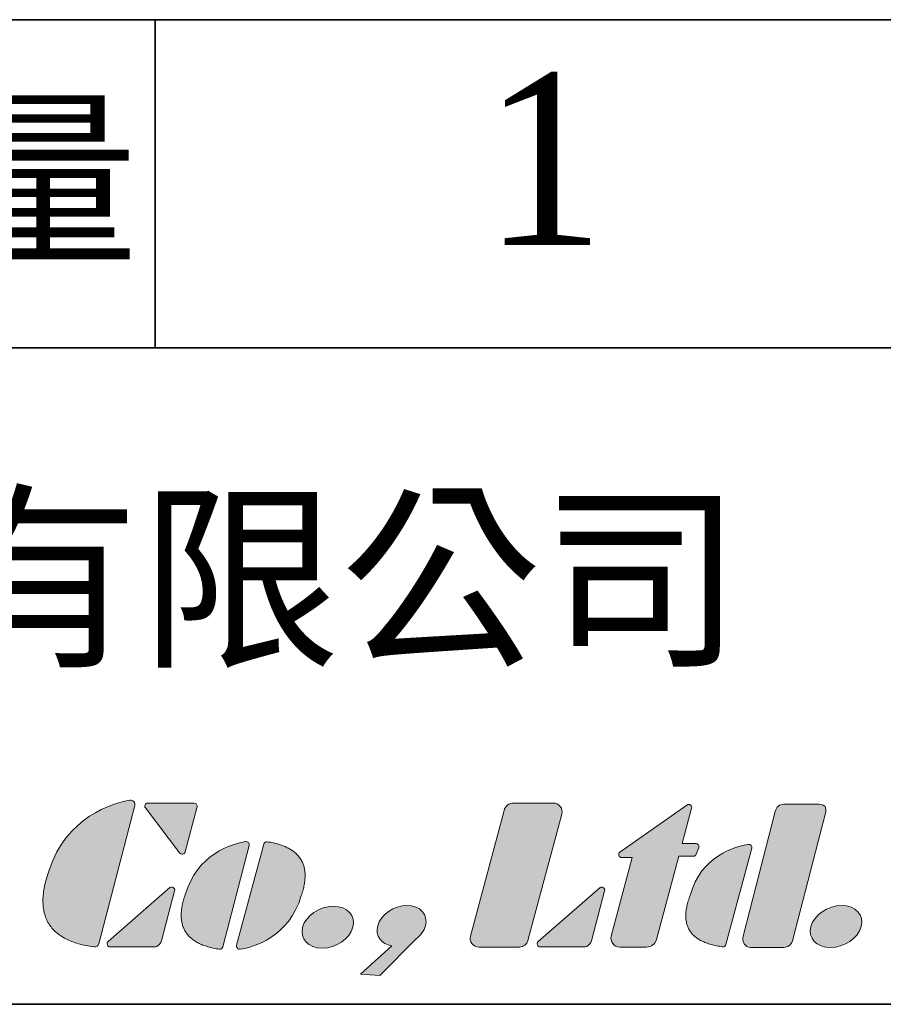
# Model space of a CAD drawing. Header units: millimetres. Extents: x 0 to 297, y 0 to 210.
# Tile 4 of 9: x 200 to 219, y 8 to 30. Entities that reach past the tile are written whole.
import ezdxf

# ---------------------------------------------------------------- set-up
doc = ezdxf.new("R2010")
doc.units = ezdxf.units.MM
doc.layers.add('圖框', color=7, linetype='Continuous', lineweight=35)
doc.layers.add('圖框文字', color=3, linetype='Continuous')
doc.styles.add('SLDTEXTSTYLE1', font='kaiu.ttf', dxfattribs={"bigfont": 'bigfont'})
doc.styles.add('SLDTEXTSTYLE2', font='times.ttf', dxfattribs={"width": 0.933})

msp = doc.modelspace()

# ---------------------------------------------------------------- hatches: boundary and pattern name
at = {"layer": '圖框文字'}
h = msp.add_hatch(color=7, dxfattribs=at)
edge = h.paths.add_edge_path(flags=0)
edge.add_line((202.186, 9.79), (202.961, 12.766))
edge.add_spline(control_points=[(202.961, 12.766), (202.969, 12.798), (202.962, 12.829), (202.94, 12.853)], knot_values=[4, 4, 4, 4, 5, 5, 5, 5], weights=[1, 1, 1, 1], degree=3, periodic=0)
edge.add_spline(control_points=[(202.94, 12.853), (202.919, 12.877), (202.89, 12.888), (202.858, 12.883)], knot_values=[5, 5, 5, 5, 6, 6, 6, 6], weights=[1, 1, 1, 1], degree=3, periodic=0)
edge.add_spline(control_points=[(202.858, 12.883), (202.481, 12.82), (201.491, 12.521), (201.118, 11.377)], knot_values=[0, 0, 0, 0, 1, 1, 1, 1], weights=[1, 1, 1, 1], degree=3, periodic=0)
edge.add_spline(control_points=[(201.118, 11.377), (200.6, 9.924), (202.086, 9.721)], knot_values=[0, 0, 0, 1, 1, 1], weights=[1, 1, 1], degree=2, periodic=0)
edge.add_spline(control_points=[(202.086, 9.721), (202.132, 9.715), (202.174, 9.744), (202.186, 9.79)], knot_values=[2, 2, 2, 2, 3, 3, 3, 3], weights=[1, 1, 1, 1], degree=3, periodic=0)
h = msp.add_hatch(color=7, dxfattribs=at)
edge = h.paths.add_edge_path(flags=0)
edge.add_spline(control_points=[(203.185, 12.785), (203.174, 12.762), (203.176, 12.737), (203.191, 12.716)], knot_values=[7, 7, 7, 7, 8, 8, 8, 8], weights=[1, 1, 1, 1], degree=3, periodic=0)
edge.add_line((203.191, 12.716), (203.924, 11.75))
edge.add_spline(control_points=[(203.924, 11.75), (203.944, 11.726), (203.97, 11.715), (203.995, 11.719)], knot_values=[5, 5, 5, 5, 6, 6, 6, 6], weights=[1, 1, 1, 1], degree=3, periodic=0)
edge.add_spline(control_points=[(203.995, 11.719), (204.02, 11.724), (204.037, 11.738), (204.048, 11.771)], knot_values=[4, 4, 4, 4, 5, 5, 5, 5], weights=[1, 1, 1, 1], degree=3, periodic=0)
edge.add_line((204.048, 11.771), (204.301, 12.721))
edge.add_spline(control_points=[(204.301, 12.721), (204.307, 12.745), (204.309, 12.774), (204.296, 12.791)], knot_values=[2, 2, 2, 2, 3, 3, 3, 3], weights=[1, 1, 1, 1], degree=3, periodic=0)
edge.add_spline(control_points=[(204.296, 12.791), (204.283, 12.808), (204.263, 12.821), (204.209, 12.821)], knot_values=[1, 1, 1, 1, 2, 2, 2, 2], weights=[1, 1, 1, 1], degree=3, periodic=0)
edge.add_line((204.209, 12.821), (203.243, 12.821))
edge.add_spline(control_points=[(203.243, 12.821), (203.218, 12.821), (203.196, 12.808), (203.185, 12.785)], knot_values=[8, 8, 8, 8, 9, 9, 9, 9], weights=[1, 1, 1, 1], degree=3, periodic=0)
h = msp.add_hatch(color=7, dxfattribs=at)
edge = h.paths.add_edge_path(flags=0)
edge.add_spline(control_points=[(210.195, 9.957), (210.179, 9.899), (210.19, 9.842), (210.227, 9.794)], knot_values=[7, 7, 7, 7, 8, 8, 8, 8], weights=[1, 1, 1, 1], degree=3, periodic=0)
edge.add_spline(control_points=[(210.227, 9.794), (210.264, 9.745), (210.316, 9.72), (210.377, 9.72)], knot_values=[6, 6, 6, 6, 7, 7, 7, 7], weights=[1, 1, 1, 1], degree=3, periodic=0)
edge.add_line((210.377, 9.72), (211.251, 9.72))
edge.add_spline(control_points=[(211.251, 9.72), (211.338, 9.72), (211.411, 9.776), (211.433, 9.859)], knot_values=[4, 4, 4, 4, 5, 5, 5, 5], weights=[1, 1, 1, 1], degree=3, periodic=0)
edge.add_line((211.433, 9.859), (212.163, 12.584))
edge.add_spline(control_points=[(212.163, 12.584), (212.179, 12.642), (212.167, 12.699), (212.131, 12.747)], knot_values=[2, 2, 2, 2, 3, 3, 3, 3], weights=[1, 1, 1, 1], degree=3, periodic=0)
edge.add_spline(control_points=[(212.131, 12.747), (212.094, 12.795), (212.042, 12.821), (211.981, 12.821)], knot_values=[1, 1, 1, 1, 2, 2, 2, 2], weights=[1, 1, 1, 1], degree=3, periodic=0)
edge.add_line((211.981, 12.821), (211.129, 12.821))
edge.add_spline(control_points=[(211.129, 12.821), (211.029, 12.821), (210.945, 12.756), (210.919, 12.66)], knot_values=[9, 9, 9, 9, 10, 10, 10, 10], weights=[1, 1, 1, 1], degree=3, periodic=0)
edge.add_line((210.919, 12.66), (210.195, 9.957))
h = msp.add_hatch(color=7, dxfattribs=at)
edge = h.paths.add_edge_path(flags=0)
edge.add_line((214.756, 11.948), (214.959, 12.708))
edge.add_spline(control_points=[(214.959, 12.708), (214.966, 12.735), (214.956, 12.762), (214.933, 12.778)], knot_values=[17, 17, 17, 17, 18, 18, 18, 18], weights=[1, 1, 1, 1], degree=3, periodic=0)
edge.add_spline(control_points=[(214.933, 12.778), (214.91, 12.794), (214.881, 12.794), (214.858, 12.778)], knot_values=[18, 18, 18, 18, 19, 19, 19, 19], weights=[1, 1, 1, 1], degree=3, periodic=0)
edge.add_line((214.858, 12.778), (213.417, 11.766))
edge.add_spline(control_points=[(213.417, 11.766), (213.393, 11.749), (213.383, 11.72), (213.392, 11.692)], knot_values=[1, 1, 1, 1, 2, 2, 2, 2], weights=[1, 1, 1, 1], degree=3, periodic=0)
edge.add_spline(control_points=[(213.392, 11.692), (213.401, 11.665), (213.425, 11.647), (213.454, 11.647)], knot_values=[2, 2, 2, 2, 3, 3, 3, 3], weights=[1, 1, 1, 1], degree=3, periodic=0)
edge.add_line((213.454, 11.647), (213.681, 11.647))
edge.add_line((213.681, 11.647), (213.228, 9.957))
edge.add_spline(control_points=[(213.228, 9.957), (213.212, 9.899), (213.224, 9.842), (213.261, 9.794)], knot_values=[5, 5, 5, 5, 6, 6, 6, 6], weights=[1, 1, 1, 1], degree=3, periodic=0)
edge.add_spline(control_points=[(213.261, 9.794), (213.297, 9.746), (213.349, 9.72), (213.41, 9.72)], knot_values=[6, 6, 6, 6, 7, 7, 7, 7], weights=[1, 1, 1, 1], degree=3, periodic=0)
edge.add_line((213.41, 9.72), (213.991, 9.719))
edge.add_spline(control_points=[(213.991, 9.719), (214.091, 9.719), (214.176, 9.784), (214.202, 9.88)], knot_values=[8, 8, 8, 8, 9, 9, 9, 9], weights=[1, 1, 1, 1], degree=3, periodic=0)
edge.add_line((214.202, 9.88), (214.683, 11.677))
edge.add_line((214.683, 11.677), (214.999, 11.677))
edge.add_spline(control_points=[(214.999, 11.677), (215.027, 11.677), (215.05, 11.693), (215.06, 11.719)], knot_values=[11, 11, 11, 11, 12, 12, 12, 12], weights=[1, 1, 1, 1], degree=3, periodic=0)
edge.add_line((215.06, 11.719), (215.113, 11.859))
edge.add_spline(control_points=[(215.113, 11.859), (215.121, 11.88), (215.118, 11.901), (215.106, 11.92)], knot_values=[13, 13, 13, 13, 14, 14, 14, 14], weights=[1, 1, 1, 1], degree=3, periodic=0)
edge.add_spline(control_points=[(215.106, 11.92), (215.093, 11.938), (215.074, 11.948), (215.052, 11.948)], knot_values=[14, 14, 14, 14, 15, 15, 15, 15], weights=[1, 1, 1, 1], degree=3, periodic=0)
edge.add_line((215.052, 11.948), (214.756, 11.948))
h = msp.add_hatch(color=7, dxfattribs=at)
edge = h.paths.add_edge_path(flags=0)
edge.add_spline(control_points=[(216.071, 9.953), (216.056, 9.895), (216.064, 9.837), (216.095, 9.789)], knot_values=[7, 7, 7, 7, 8, 8, 8, 8], weights=[1, 1, 1, 1], degree=3, periodic=0)
edge.add_spline(control_points=[(216.095, 9.789), (216.125, 9.74), (216.169, 9.713), (216.221, 9.712)], knot_values=[6, 6, 6, 6, 7, 7, 7, 7], weights=[1, 1, 1, 1], degree=3, periodic=0)
edge.add_line((216.221, 9.712), (216.946, 9.71))
edge.add_spline(control_points=[(216.946, 9.71), (217.022, 9.712), (217.111, 9.767), (217.132, 9.85)], knot_values=[4, 4, 4, 4, 5, 5, 5, 5], weights=[1, 1, 1, 1], degree=3, periodic=0)
edge.add_line((217.132, 9.85), (217.851, 12.632))
edge.add_spline(control_points=[(217.851, 12.632), (217.865, 12.703), (217.835, 12.746), (217.828, 12.754)], knot_values=[2, 2, 2, 2, 3, 3, 3, 3], weights=[1, 1, 1, 1], degree=3, periodic=0)
edge.add_spline(control_points=[(217.828, 12.754), (217.785, 12.798), (217.713, 12.797), (217.661, 12.798)], knot_values=[1, 1, 1, 1, 2, 2, 2, 2], weights=[1, 1, 1, 1], degree=3, periodic=0)
edge.add_line((217.661, 12.798), (216.944, 12.796))
edge.add_spline(control_points=[(216.944, 12.796), (216.858, 12.798), (216.784, 12.735), (216.76, 12.639)], knot_values=[9, 9, 9, 9, 10, 10, 10, 10], weights=[1, 1, 1, 1], degree=3, periodic=0)
edge.add_line((216.76, 12.639), (216.071, 9.953))
h = msp.add_hatch(color=7, dxfattribs=at)
edge = h.paths.add_edge_path(flags=0)
edge.add_line((204.859, 9.723), (205.426, 11.907))
edge.add_spline(control_points=[(205.426, 11.907), (205.432, 11.93), (205.427, 11.953), (205.411, 11.971)], knot_values=[4, 4, 4, 4, 5, 5, 5, 5], weights=[1, 1, 1, 1], degree=3, periodic=0)
edge.add_spline(control_points=[(205.411, 11.971), (205.394, 11.988), (205.372, 11.996), (205.349, 11.992)], knot_values=[5, 5, 5, 5, 6, 6, 6, 6], weights=[1, 1, 1, 1], degree=3, periodic=0)
edge.add_spline(control_points=[(205.349, 11.992), (205.064, 11.944), (204.303, 11.729), (204.041, 10.826)], knot_values=[0, 0, 0, 0, 1, 1, 1, 1], weights=[1, 1, 1, 1], degree=3, periodic=0)
edge.add_spline(control_points=[(204.041, 10.826), (203.71, 9.831), (204.784, 9.672)], knot_values=[0, 0, 0, 1, 1, 1], weights=[1, 1, 1], degree=2, periodic=0)
edge.add_spline(control_points=[(204.784, 9.672), (204.819, 9.667), (204.851, 9.689), (204.859, 9.723)], knot_values=[2, 2, 2, 2, 3, 3, 3, 3], weights=[1, 1, 1, 1], degree=3, periodic=0)
h = msp.add_hatch(color=7, dxfattribs=at)
edge = h.paths.add_edge_path(flags=0)
edge.add_line((205.742, 11.937), (205.157, 9.757))
edge.add_spline(control_points=[(205.157, 9.757), (205.151, 9.734), (205.157, 9.711), (205.173, 9.693)], knot_values=[4, 4, 4, 4, 5, 5, 5, 5], weights=[1, 1, 1, 1], degree=3, periodic=0)
edge.add_spline(control_points=[(205.173, 9.693), (205.189, 9.676), (205.211, 9.668), (205.234, 9.672)], knot_values=[5, 5, 5, 5, 6, 6, 6, 6], weights=[1, 1, 1, 1], degree=3, periodic=0)
edge.add_spline(control_points=[(205.234, 9.672), (205.519, 9.717), (206.282, 9.926), (206.551, 10.827)], knot_values=[0, 0, 0, 0, 1, 1, 1, 1], weights=[1, 1, 1, 1], degree=3, periodic=0)
edge.add_spline(control_points=[(206.551, 10.827), (206.89, 11.819), (205.817, 11.987)], knot_values=[0, 0, 0, 1, 1, 1], weights=[1, 1, 1], degree=2, periodic=0)
edge.add_spline(control_points=[(205.817, 11.987), (205.783, 11.992), (205.751, 11.97), (205.742, 11.937)], knot_values=[2, 2, 2, 2, 3, 3, 3, 3], weights=[1, 1, 1, 1], degree=3, periodic=0)
h = msp.add_hatch(color=7, dxfattribs=at)
edge = h.paths.add_edge_path(flags=0)
edge.add_line((215.699, 9.773), (216.256, 11.849))
edge.add_spline(control_points=[(216.256, 11.849), (216.262, 11.871), (216.256, 11.893), (216.241, 11.909)], knot_values=[4, 4, 4, 4, 5, 5, 5, 5], weights=[1, 1, 1, 1], degree=3, periodic=0)
edge.add_spline(control_points=[(216.241, 11.909), (216.226, 11.926), (216.205, 11.934), (216.182, 11.93)], knot_values=[5, 5, 5, 5, 6, 6, 6, 6], weights=[1, 1, 1, 1], degree=3, periodic=0)
edge.add_spline(control_points=[(216.182, 11.93), (215.911, 11.886), (215.158, 11.689), (214.928, 10.83)], knot_values=[0, 0, 0, 0, 1, 1, 1, 1], weights=[1, 1, 1, 1], degree=3, periodic=0)
edge.add_spline(control_points=[(214.928, 10.83), (214.56, 9.866), (215.628, 9.725)], knot_values=[0, 0, 0, 1, 1, 1], weights=[1, 1, 1], degree=2, periodic=0)
edge.add_spline(control_points=[(215.628, 9.725), (215.66, 9.721), (215.691, 9.741), (215.699, 9.773)], knot_values=[2, 2, 2, 2, 3, 3, 3, 3], weights=[1, 1, 1, 1], degree=3, periodic=0)
h = msp.add_hatch(color=7, dxfattribs=at)
edge = h.paths.add_edge_path(flags=0)
edge.add_line((203.545, 9.881), (203.821, 10.931))
edge.add_spline(control_points=[(203.821, 10.931), (203.827, 10.955), (203.818, 10.991), (203.789, 11.005)], knot_values=[6, 6, 6, 6, 7, 7, 7, 7], weights=[1, 1, 1, 1], degree=3, periodic=0)
edge.add_spline(control_points=[(203.789, 11.005), (203.766, 11.016), (203.741, 11.015), (203.721, 10.999)], knot_values=[7, 7, 7, 7, 8, 8, 8, 8], weights=[1, 1, 1, 1], degree=3, periodic=0)
edge.add_line((203.721, 10.999), (202.39, 9.836))
edge.add_spline(control_points=[(202.39, 9.836), (202.369, 9.818), (202.362, 9.79), (202.372, 9.764)], knot_values=[1, 1, 1, 1, 2, 2, 2, 2], weights=[1, 1, 1, 1], degree=3, periodic=0)
edge.add_spline(control_points=[(202.372, 9.764), (202.382, 9.738), (202.405, 9.722), (202.433, 9.722)], knot_values=[2, 2, 2, 2, 3, 3, 3, 3], weights=[1, 1, 1, 1], degree=3, periodic=0)
edge.add_line((202.433, 9.722), (203.35, 9.722))
edge.add_spline(control_points=[(203.35, 9.722), (203.369, 9.725), (203.493, 9.694), (203.545, 9.881)], knot_values=[4, 4, 4, 4, 5, 5, 5, 5], weights=[1, 1, 1, 1], degree=3, periodic=0)
h = msp.add_hatch(color=7, dxfattribs=at)
edge = h.paths.add_edge_path(flags=0)
edge.add_line((212.81, 9.881), (213.086, 10.931))
edge.add_spline(control_points=[(213.086, 10.931), (213.092, 10.955), (213.083, 10.991), (213.054, 11.005)], knot_values=[6, 6, 6, 6, 7, 7, 7, 7], weights=[1, 1, 1, 1], degree=3, periodic=0)
edge.add_spline(control_points=[(213.054, 11.005), (213.031, 11.016), (213.006, 11.015), (212.987, 10.999)], knot_values=[7, 7, 7, 7, 8, 8, 8, 8], weights=[1, 1, 1, 1], degree=3, periodic=0)
edge.add_line((212.987, 10.999), (211.655, 9.836))
edge.add_spline(control_points=[(211.655, 9.836), (211.634, 9.818), (211.627, 9.79), (211.637, 9.764)], knot_values=[1, 1, 1, 1, 2, 2, 2, 2], weights=[1, 1, 1, 1], degree=3, periodic=0)
edge.add_spline(control_points=[(211.637, 9.764), (211.647, 9.738), (211.67, 9.722), (211.698, 9.722)], knot_values=[2, 2, 2, 2, 3, 3, 3, 3], weights=[1, 1, 1, 1], degree=3, periodic=0)
edge.add_line((211.698, 9.722), (212.615, 9.722))
edge.add_spline(control_points=[(212.615, 9.722), (212.634, 9.725), (212.758, 9.694), (212.81, 9.881)], knot_values=[4, 4, 4, 4, 5, 5, 5, 5], weights=[1, 1, 1, 1], degree=3, periodic=0)
h = msp.add_hatch(color=7, dxfattribs=at)
edge = h.paths.add_edge_path(flags=0)
edge.add_spline(control_points=[(209.025, 9.893), (209.122, 9.969), (209.195, 10.069), (209.224, 10.177)], knot_values=[0, 0, 0, 0, 0.448231, 0.448231, 0.448231, 0.448231], weights=[1, 1, 1, 1], degree=3, periodic=0)
edge.add_spline(control_points=[(209.224, 10.177), (209.289, 10.419), (209.111, 10.615), (208.827, 10.615), (208.543, 10.615), (208.261, 10.419), (208.196, 10.177)], knot_values=[2, 2, 2, 2, 3, 3, 3, 4, 4, 4, 4], weights=[1, 1, 1, 1, 1, 1, 1], degree=3, periodic=0)
edge.add_spline(control_points=[(208.196, 10.177), (208.138, 9.962), (208.273, 9.783), (208.503, 9.746)], knot_values=[1.109911, 1.109911, 1.109911, 1.109911, 2, 2, 2, 2], weights=[1, 1, 1, 1], degree=3, periodic=0)
edge.add_line((208.503, 9.746), (207.829, 9.138))
edge.add_line((207.829, 9.138), (208.243, 9.108))
edge.add_line((208.243, 9.108), (209.025, 9.893))
h = msp.add_hatch(color=7, dxfattribs=at)
edge = h.paths.add_edge_path(flags=0)
edge.add_spline(control_points=[(217.529, 10.161), (217.463, 9.912), (217.651, 9.71), (217.951, 9.71), (218.25, 9.71), (218.547, 9.912), (218.613, 10.161)], knot_values=[0, 0, 0, 0, 1, 1, 1, 2, 2, 2, 2], weights=[1, 1, 1, 1, 1, 1, 1], degree=3, periodic=0)
edge.add_spline(control_points=[(218.613, 10.161), (218.68, 10.41), (218.492, 10.613), (218.193, 10.613), (217.893, 10.613), (217.596, 10.41), (217.529, 10.161)], knot_values=[2, 2, 2, 2, 3, 3, 3, 4, 4, 4, 4], weights=[1, 1, 1, 1, 1, 1, 1], degree=3, periodic=0)
h = msp.add_hatch(color=7, dxfattribs=at)
edge = h.paths.add_edge_path(flags=0)
edge.add_spline(control_points=[(206.579, 10.147), (206.512, 9.898), (206.701, 9.695), (207, 9.695), (207.3, 9.695), (207.596, 9.898), (207.663, 10.147)], knot_values=[0, 0, 0, 0, 1, 1, 1, 2, 2, 2, 2], weights=[1, 1, 1, 1, 1, 1, 1], degree=3, periodic=0)
edge.add_spline(control_points=[(207.663, 10.147), (207.73, 10.396), (207.542, 10.598), (207.242, 10.598), (206.943, 10.598), (206.646, 10.396), (206.579, 10.147)], knot_values=[2, 2, 2, 2, 3, 3, 3, 4, 4, 4, 4], weights=[1, 1, 1, 1, 1, 1, 1], degree=3, periodic=0)

# ---------------------------------------------------------------- linework, layer by layer
at = {"layer": '圖框'}
for p, q in [((290.626, 29.699), (7.778, 29.699)), ((203.401, 29.699), (203.401, 22.628)), ((290.626, 22.628), (83.187, 22.628)), ((290.626, 8.485), (7.778, 8.485))]:
    msp.add_line(p, q, dxfattribs=at)
at = {"layer": '圖框文字', "color": 7, "lineweight": 18}
for p, q in [((202.186, 9.79), (202.961, 12.766)), ((202.186, 9.79), (202.961, 12.766)), ((203.243, 12.821), (204.209, 12.821)), ((203.243, 12.821), (204.209, 12.821)), ((211.129, 12.821), (211.981, 12.821)), ((211.129, 12.821), (211.981, 12.821)), ((214.858, 12.778), (213.417, 11.766)), ((214.858, 12.778), (213.417, 11.766)), ((216.944, 12.796), (217.661, 12.798)), ((216.944, 12.796), (217.661, 12.798)), ((203.924, 11.75), (203.191, 12.716)), ((203.924, 11.75), (203.191, 12.716)), ((204.301, 12.721), (204.048, 11.771)), ((204.301, 12.721), (204.048, 11.771)), ((210.195, 9.957), (210.919, 12.66)), ((210.195, 9.957), (210.919, 12.66)), ((212.163, 12.584), (211.433, 9.859)), ((212.163, 12.584), (211.433, 9.859)), ((214.756, 11.948), (214.959, 12.708)), ((214.756, 11.948), (214.959, 12.708)), ((216.071, 9.953), (216.76, 12.639)), ((216.071, 9.953), (216.76, 12.639)), ((217.851, 12.632), (217.132, 9.85)), ((217.851, 12.632), (217.132, 9.85)), ((204.859, 9.723), (205.426, 11.907)), ((204.859, 9.723), (205.426, 11.907)), ((205.742, 11.937), (205.157, 9.757)), ((205.742, 11.937), (205.157, 9.757)), ((215.052, 11.948), (214.756, 11.948)), ((215.052, 11.948), (214.756, 11.948)), ((214.202, 9.88), (214.683, 11.677)), ((214.202, 9.88), (214.683, 11.677)), ((214.683, 11.677), (214.999, 11.677)), ((214.683, 11.677), (214.999, 11.677)), ((215.06, 11.719), (215.113, 11.859)), ((215.06, 11.719), (215.113, 11.859)), ((215.699, 9.773), (216.256, 11.849)), ((215.699, 9.773), (216.256, 11.849)), ((213.681, 11.647), (213.228, 9.957)), ((213.681, 11.647), (213.228, 9.957)), ((213.454, 11.647), (213.681, 11.647)), ((213.454, 11.647), (213.681, 11.647)), ((203.721, 10.999), (202.39, 9.836)), ((203.721, 10.999), (202.39, 9.836)), ((203.545, 9.881), (203.821, 10.931)), ((203.545, 9.881), (203.821, 10.931)), ((212.987, 10.999), (211.655, 9.836)), ((212.987, 10.999), (211.655, 9.836)), ((212.81, 9.881), (213.086, 10.931)), ((212.81, 9.881), (213.086, 10.931)), ((209.025, 9.893), (208.243, 9.108)), ((209.025, 9.893), (208.243, 9.108)), ((202.433, 9.722), (203.35, 9.722)), ((202.433, 9.722), (203.35, 9.722)), ((207.829, 9.138), (208.503, 9.746)), ((207.829, 9.138), (208.503, 9.746)), ((211.251, 9.72), (210.377, 9.72)), ((211.251, 9.72), (210.377, 9.72)), ((211.698, 9.722), (212.615, 9.722)), ((211.698, 9.722), (212.615, 9.722)), ((213.41, 9.72), (213.991, 9.719)), ((213.41, 9.72), (213.991, 9.719)), ((216.946, 9.71), (216.221, 9.712)), ((216.946, 9.71), (216.221, 9.712)), ((208.243, 9.108), (207.829, 9.138)), ((208.243, 9.108), (207.829, 9.138))]:
    msp.add_line(p, q, dxfattribs=at)
for points, degree in [([(202.858, 12.883), (202.481, 12.82), (201.491, 12.521), (201.118, 11.377)], 3), ([(202.858, 12.883), (202.481, 12.82), (201.491, 12.521), (201.118, 11.377)], 3), ([(202.94, 12.853), (202.919, 12.877), (202.89, 12.888), (202.858, 12.883)], 3), ([(202.94, 12.853), (202.919, 12.877), (202.89, 12.888), (202.858, 12.883)], 3), ([(202.961, 12.766), (202.969, 12.798), (202.962, 12.829), (202.94, 12.853)], 3), ([(202.961, 12.766), (202.969, 12.798), (202.962, 12.829), (202.94, 12.853)], 3), ([(203.191, 12.716), (203.176, 12.737), (203.174, 12.762), (203.185, 12.785)], 3), ([(203.191, 12.716), (203.176, 12.737), (203.174, 12.762), (203.185, 12.785)], 3), ([(203.185, 12.785), (203.196, 12.808), (203.218, 12.821), (203.243, 12.821)], 3), ([(203.185, 12.785), (203.196, 12.808), (203.218, 12.821), (203.243, 12.821)], 3), ([(204.209, 12.821), (204.263, 12.821), (204.283, 12.808), (204.296, 12.791)], 3), ([(204.209, 12.821), (204.263, 12.821), (204.283, 12.808), (204.296, 12.791)], 3), ([(204.296, 12.791), (204.309, 12.774), (204.307, 12.745), (204.301, 12.721)], 3), ([(204.296, 12.791), (204.309, 12.774), (204.307, 12.745), (204.301, 12.721)], 3), ([(210.919, 12.66), (210.945, 12.756), (211.029, 12.821), (211.129, 12.821)], 3), ([(210.919, 12.66), (210.945, 12.756), (211.029, 12.821), (211.129, 12.821)], 3), ([(211.981, 12.821), (212.042, 12.821), (212.094, 12.795), (212.131, 12.747)], 3), ([(211.981, 12.821), (212.042, 12.821), (212.094, 12.795), (212.131, 12.747)], 3), ([(212.131, 12.747), (212.167, 12.699), (212.179, 12.642), (212.163, 12.584)], 3), ([(212.131, 12.747), (212.167, 12.699), (212.179, 12.642), (212.163, 12.584)], 3), ([(214.933, 12.778), (214.91, 12.794), (214.881, 12.794), (214.858, 12.778)], 3), ([(214.933, 12.778), (214.91, 12.794), (214.881, 12.794), (214.858, 12.778)], 3), ([(214.959, 12.708), (214.966, 12.735), (214.956, 12.762), (214.933, 12.778)], 3), ([(214.959, 12.708), (214.966, 12.735), (214.956, 12.762), (214.933, 12.778)], 3), ([(216.76, 12.639), (216.784, 12.735), (216.858, 12.798), (216.944, 12.796)], 3), ([(216.76, 12.639), (216.784, 12.735), (216.858, 12.798), (216.944, 12.796)], 3), ([(217.661, 12.798), (217.713, 12.797), (217.785, 12.798), (217.828, 12.754)], 3), ([(217.661, 12.798), (217.713, 12.797), (217.785, 12.798), (217.828, 12.754)], 3), ([(217.828, 12.754), (217.835, 12.746), (217.865, 12.703), (217.851, 12.632)], 3), ([(217.828, 12.754), (217.835, 12.746), (217.865, 12.703), (217.851, 12.632)], 3), ([(205.349, 11.992), (205.064, 11.944), (204.303, 11.729), (204.041, 10.826)], 3), ([(205.349, 11.992), (205.064, 11.944), (204.303, 11.729), (204.041, 10.826)], 3), ([(205.411, 11.971), (205.394, 11.988), (205.372, 11.996), (205.349, 11.992)], 3), ([(205.411, 11.971), (205.394, 11.988), (205.372, 11.996), (205.349, 11.992)], 3), ([(205.426, 11.907), (205.432, 11.93), (205.427, 11.953), (205.411, 11.971)], 3), ([(205.426, 11.907), (205.432, 11.93), (205.427, 11.953), (205.411, 11.971)], 3), ([(205.817, 11.987), (205.783, 11.992), (205.751, 11.97), (205.742, 11.937)], 3), ([(205.817, 11.987), (205.783, 11.992), (205.751, 11.97), (205.742, 11.937)], 3), ([(206.551, 10.827), (206.89, 11.819), (205.817, 11.987)], 2), ([(206.551, 10.827), (206.89, 11.819), (205.817, 11.987)], 2), ([(216.182, 11.93), (215.911, 11.886), (215.158, 11.689), (214.928, 10.83)], 3), ([(216.182, 11.93), (215.911, 11.886), (215.158, 11.689), (214.928, 10.83)], 3), ([(215.106, 11.92), (215.093, 11.938), (215.074, 11.948), (215.052, 11.948)], 3), ([(215.106, 11.92), (215.093, 11.938), (215.074, 11.948), (215.052, 11.948)], 3), ([(215.113, 11.859), (215.121, 11.88), (215.118, 11.901), (215.106, 11.92)], 3), ([(215.113, 11.859), (215.121, 11.88), (215.118, 11.901), (215.106, 11.92)], 3), ([(216.241, 11.909), (216.226, 11.926), (216.205, 11.934), (216.182, 11.93)], 3), ([(216.241, 11.909), (216.226, 11.926), (216.205, 11.934), (216.182, 11.93)], 3), ([(216.256, 11.849), (216.262, 11.871), (216.256, 11.893), (216.241, 11.909)], 3), ([(216.256, 11.849), (216.262, 11.871), (216.256, 11.893), (216.241, 11.909)], 3), ([(203.995, 11.719), (203.97, 11.715), (203.944, 11.726), (203.924, 11.75)], 3), ([(203.995, 11.719), (203.97, 11.715), (203.944, 11.726), (203.924, 11.75)], 3), ([(204.048, 11.771), (204.037, 11.738), (204.02, 11.724), (203.995, 11.719)], 3), ([(204.048, 11.771), (204.037, 11.738), (204.02, 11.724), (203.995, 11.719)], 3), ([(213.417, 11.766), (213.393, 11.749), (213.383, 11.72), (213.392, 11.692)], 3), ([(213.417, 11.766), (213.393, 11.749), (213.383, 11.72), (213.392, 11.692)], 3), ([(213.392, 11.692), (213.401, 11.665), (213.425, 11.647), (213.454, 11.647)], 3), ([(213.392, 11.692), (213.401, 11.665), (213.425, 11.647), (213.454, 11.647)], 3), ([(214.999, 11.677), (215.027, 11.677), (215.05, 11.693), (215.06, 11.719)], 3), ([(214.999, 11.677), (215.027, 11.677), (215.05, 11.693), (215.06, 11.719)], 3), ([(201.118, 11.377), (200.6, 9.924), (202.086, 9.721)], 2), ([(201.118, 11.377), (200.6, 9.924), (202.086, 9.721)], 2), ([(203.789, 11.005), (203.766, 11.016), (203.741, 11.015), (203.721, 10.999)], 3), ([(203.789, 11.005), (203.766, 11.016), (203.741, 11.015), (203.721, 10.999)], 3), ([(203.821, 10.931), (203.827, 10.955), (203.818, 10.991), (203.789, 11.005)], 3), ([(203.821, 10.931), (203.827, 10.955), (203.818, 10.991), (203.789, 11.005)], 3), ([(204.041, 10.826), (203.71, 9.831), (204.784, 9.672)], 2), ([(204.041, 10.826), (203.71, 9.831), (204.784, 9.672)], 2), ([(205.234, 9.672), (205.519, 9.717), (206.282, 9.926), (206.551, 10.827)], 3), ([(205.234, 9.672), (205.519, 9.717), (206.282, 9.926), (206.551, 10.827)], 3), ([(213.054, 11.005), (213.031, 11.016), (213.006, 11.015), (212.987, 10.999)], 3), ([(213.054, 11.005), (213.031, 11.016), (213.006, 11.015), (212.987, 10.999)], 3), ([(213.086, 10.931), (213.092, 10.955), (213.083, 10.991), (213.054, 11.005)], 3), ([(213.086, 10.931), (213.092, 10.955), (213.083, 10.991), (213.054, 11.005)], 3), ([(214.928, 10.83), (214.56, 9.866), (215.628, 9.725)], 2), ([(214.928, 10.83), (214.56, 9.866), (215.628, 9.725)], 2), ([(208.503, 9.746), (208.273, 9.783), (208.138, 9.962), (208.196, 10.177)], 3), ([(208.503, 9.746), (208.273, 9.783), (208.138, 9.962), (208.196, 10.177)], 3), ([(209.224, 10.177), (209.195, 10.069), (209.122, 9.969), (209.025, 9.893)], 3), ([(209.224, 10.177), (209.195, 10.069), (209.122, 9.969), (209.025, 9.893)], 3), ([(202.086, 9.721), (202.132, 9.715), (202.174, 9.744), (202.186, 9.79)], 3), ([(202.086, 9.721), (202.132, 9.715), (202.174, 9.744), (202.186, 9.79)], 3), ([(202.39, 9.836), (202.369, 9.818), (202.362, 9.79), (202.372, 9.764)], 3), ([(202.39, 9.836), (202.369, 9.818), (202.362, 9.79), (202.372, 9.764)], 3), ([(202.372, 9.764), (202.382, 9.738), (202.405, 9.722), (202.433, 9.722)], 3), ([(202.372, 9.764), (202.382, 9.738), (202.405, 9.722), (202.433, 9.722)], 3), ([(203.35, 9.722), (203.369, 9.725), (203.493, 9.694), (203.545, 9.881)], 3), ([(203.35, 9.722), (203.369, 9.725), (203.493, 9.694), (203.545, 9.881)], 3), ([(210.227, 9.794), (210.19, 9.842), (210.179, 9.899), (210.195, 9.957)], 3), ([(210.227, 9.794), (210.19, 9.842), (210.179, 9.899), (210.195, 9.957)], 3), ([(210.377, 9.72), (210.316, 9.72), (210.264, 9.745), (210.227, 9.794)], 3), ([(210.377, 9.72), (210.316, 9.72), (210.264, 9.745), (210.227, 9.794)], 3), ([(211.433, 9.859), (211.411, 9.776), (211.338, 9.72), (211.251, 9.72)], 3), ([(211.433, 9.859), (211.411, 9.776), (211.338, 9.72), (211.251, 9.72)], 3), ([(211.655, 9.836), (211.634, 9.818), (211.627, 9.79), (211.637, 9.764)], 3), ([(211.655, 9.836), (211.634, 9.818), (211.627, 9.79), (211.637, 9.764)], 3), ([(211.637, 9.764), (211.647, 9.738), (211.67, 9.722), (211.698, 9.722)], 3), ([(211.637, 9.764), (211.647, 9.738), (211.67, 9.722), (211.698, 9.722)], 3), ([(212.615, 9.722), (212.634, 9.725), (212.758, 9.694), (212.81, 9.881)], 3), ([(212.615, 9.722), (212.634, 9.725), (212.758, 9.694), (212.81, 9.881)], 3), ([(213.228, 9.957), (213.212, 9.899), (213.224, 9.842), (213.261, 9.794)], 3), ([(213.228, 9.957), (213.212, 9.899), (213.224, 9.842), (213.261, 9.794)], 3), ([(213.261, 9.794), (213.297, 9.746), (213.349, 9.72), (213.41, 9.72)], 3), ([(213.261, 9.794), (213.297, 9.746), (213.349, 9.72), (213.41, 9.72)], 3), ([(213.991, 9.719), (214.091, 9.719), (214.176, 9.784), (214.202, 9.88)], 3), ([(213.991, 9.719), (214.091, 9.719), (214.176, 9.784), (214.202, 9.88)], 3), ([(215.628, 9.725), (215.66, 9.721), (215.691, 9.741), (215.699, 9.773)], 3), ([(215.628, 9.725), (215.66, 9.721), (215.691, 9.741), (215.699, 9.773)], 3), ([(216.095, 9.789), (216.064, 9.837), (216.056, 9.895), (216.071, 9.953)], 3), ([(216.095, 9.789), (216.064, 9.837), (216.056, 9.895), (216.071, 9.953)], 3), ([(216.221, 9.712), (216.169, 9.713), (216.125, 9.74), (216.095, 9.789)], 3), ([(216.221, 9.712), (216.169, 9.713), (216.125, 9.74), (216.095, 9.789)], 3), ([(217.132, 9.85), (217.111, 9.767), (217.022, 9.712), (216.946, 9.71)], 3), ([(217.132, 9.85), (217.111, 9.767), (217.022, 9.712), (216.946, 9.71)], 3), ([(204.784, 9.672), (204.819, 9.667), (204.851, 9.689), (204.859, 9.723)], 3), ([(204.784, 9.672), (204.819, 9.667), (204.851, 9.689), (204.859, 9.723)], 3), ([(205.157, 9.757), (205.151, 9.734), (205.157, 9.711), (205.173, 9.693)], 3), ([(205.157, 9.757), (205.151, 9.734), (205.157, 9.711), (205.173, 9.693)], 3), ([(205.173, 9.693), (205.189, 9.676), (205.211, 9.668), (205.234, 9.672)], 3), ([(205.173, 9.693), (205.189, 9.676), (205.211, 9.668), (205.234, 9.672)], 3)]:
    msp.add_open_spline(points, degree=degree, dxfattribs=at)
for points, knots in [([(208.196, 10.177), (208.261, 10.419), (208.543, 10.615), (208.827, 10.615), (209.111, 10.615), (209.289, 10.419), (209.224, 10.177)], [2, 2, 2, 2, 3, 3, 3, 4, 4, 4, 4]), ([(208.196, 10.177), (208.261, 10.419), (208.543, 10.615), (208.827, 10.615), (209.111, 10.615), (209.289, 10.419), (209.224, 10.177)], [2, 2, 2, 2, 3, 3, 3, 4, 4, 4, 4]), ([(217.529, 10.161), (217.596, 10.41), (217.893, 10.613), (218.193, 10.613), (218.492, 10.613), (218.68, 10.41), (218.613, 10.161)], [2, 2, 2, 2, 3, 3, 3, 4, 4, 4, 4]), ([(217.529, 10.161), (217.596, 10.41), (217.893, 10.613), (218.193, 10.613), (218.492, 10.613), (218.68, 10.41), (218.613, 10.161)], [2, 2, 2, 2, 3, 3, 3, 4, 4, 4, 4]), ([(206.579, 10.147), (206.646, 10.396), (206.943, 10.598), (207.242, 10.598), (207.542, 10.598), (207.73, 10.396), (207.663, 10.147)], [2, 2, 2, 2, 3, 3, 3, 4, 4, 4, 4]), ([(206.579, 10.147), (206.646, 10.396), (206.943, 10.598), (207.242, 10.598), (207.542, 10.598), (207.73, 10.396), (207.663, 10.147)], [2, 2, 2, 2, 3, 3, 3, 4, 4, 4, 4]), ([(207.663, 10.147), (207.596, 9.898), (207.3, 9.695), (207, 9.695), (206.701, 9.695), (206.512, 9.898), (206.579, 10.147)], [0, 0, 0, 0, 1, 1, 1, 2, 2, 2, 2]), ([(207.663, 10.147), (207.596, 9.898), (207.3, 9.695), (207, 9.695), (206.701, 9.695), (206.512, 9.898), (206.579, 10.147)], [0, 0, 0, 0, 1, 1, 1, 2, 2, 2, 2]), ([(218.613, 10.161), (218.547, 9.912), (218.25, 9.71), (217.951, 9.71), (217.651, 9.71), (217.463, 9.912), (217.529, 10.161)], [0, 0, 0, 0, 1, 1, 1, 2, 2, 2, 2]), ([(218.613, 10.161), (218.547, 9.912), (218.25, 9.71), (217.951, 9.71), (217.651, 9.71), (217.463, 9.912), (217.529, 10.161)], [0, 0, 0, 0, 1, 1, 1, 2, 2, 2, 2])]:
    msp.add_open_spline(points, degree=3, knots=knots, dxfattribs=at)

# ---------------------------------------------------------------- texts
at = {"layer": '圖框文字', "attachment_point": 2}
for s, insert, char_height, style in [('1', (211.776, 28.548), 3.704, 'SLDTEXTSTYLE2'), ('數  量', (196.907, 27.762), 3, 'SLDTEXTSTYLE1'), ('大內實業有限公司', (198.731, 19.251), 3.175, 'SLDTEXTSTYLE1')]:
    msp.add_mtext(s, dxfattribs=dict(at, insert=insert, char_height=char_height, style=style))

doc.saveas('drawing.dxf')
